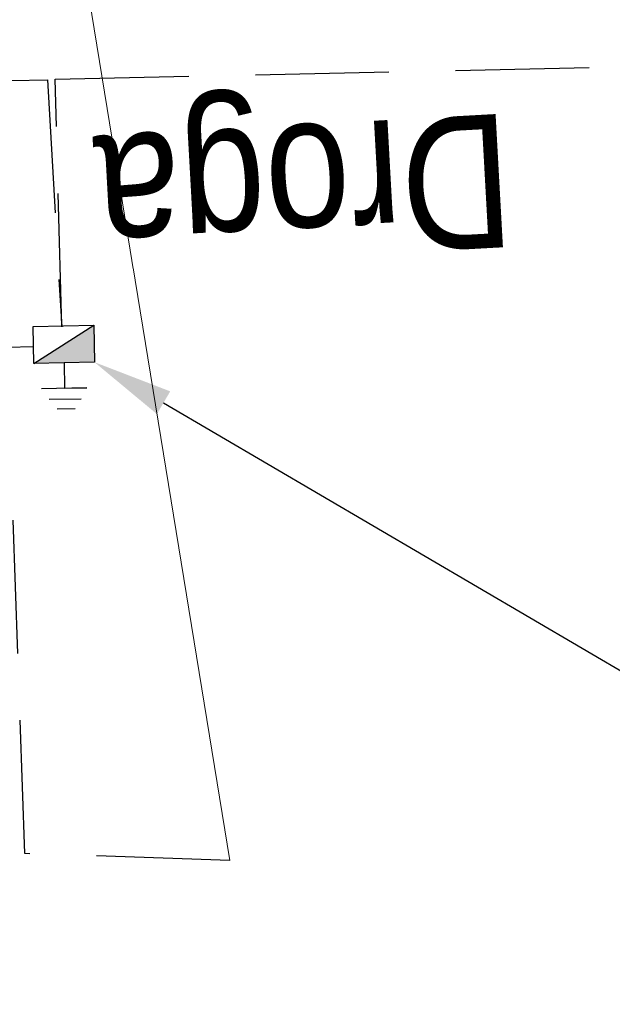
# Model space of a CAD drawing. Header units: millimetres. Extents: x 6504137 to 6515825, y 5737606 to 5784558.
# Tile 76 of 115: x 6512693.53 to 6512702.41, y 5765771.94 to 5765786.69. Entities that reach past the tile are written whole.
import ezdxf
from ezdxf import colors
from ezdxf.entities.mleader import LeaderData, LeaderLine
from ezdxf.math import Vec2, Vec3

# ---------------------------------------------------------------- set-up
doc = ezdxf.new("R2010")
doc.units = ezdxf.units.MM
doc.linetypes.add('JIS_02_2.0', pattern=[3, 2, -1])
for name, color, linetype in [('- kolizja linia nn', 132, 'Continuous'), ('_Kąt załomu', 7, 'Continuous'), ('_Opisy', 7, 'Continuous')]:
    doc.layers.add(name, color=color, linetype=linetype)
doc.layers.add('-Linia kablowa nn', color=132, linetype='JIS_02_2.0', lineweight=30)
doc.layers.add('_-demontaż nn', color=132, linetype='DEMONTAZ', lineweight=20)
doc.styles.get("Standard").update_dxf_attribs({"font": 'ARIALN.TTF'})
doc.linetypes.add('DEMONTAZ', pattern='A,1,["x",Standard,S=1,R=0,X=-0.1,Y=-0.35],1', length=2)
doc.dimstyles.new('Kat załomu', dxfattribs={"dimtxt": 2.2, "dimasz": 5, "dimexe": 0.18, "dimexo": 0.0625, "dimtad": 0, "dimtih": 1, "dimtoh": 1, "dimdec": 4, "dimzin": 0, "dimdsep": 46, "dimtxsty": 'Standard', "dimcen": 0.9, "dimse1": 1, "dimse2": 1, "dimadec": 0, "dimazin": 0, "dimtfac": 1, "dimtdec": 4, "dimtofl": 0, "dimtmove": 0, "dimatfit": 3, "dimfxl": 1, "dimtolj": 1, "dimtzin": 0, "dimarcsym": 0})

# ---------------------------------------------------------------- blocks, each defined once
blk = doc.blocks.new('*D34')
at = {"layer": '_Kąt załomu', "color": 0, "lineweight": -2, "transparency": 16777216}
for start, end in [(13.6882, 94.9795), (275.9609, 357.262)]:
    blk.add_arc((6512971.283, 5768158.259), 22.434, start, end, dxfattribs=at)
at = {"layer": '_Kąt załomu', "color": 0, "transparency": 16777216}
for points in [[(6512969.5, 5768179.791), (6512969.171, 5768181.425), (6512964.434, 5768179.622)], [(6512973.606, 5768135.113), (6512973.619, 5768136.78), (6512968.613, 5768135.985)]]:
    blk.add_solid(points, dxfattribs=at)
at = {"layer": 'Defpoints', "color": 0, "transparency": 16777216}
for p in [(6512024.983, 5771109.871), (6512971.283, 5768158.259), (6512990.974, 5768147.509), (6512523.51, 5764422.884)]:
    blk.add_point(p, dxfattribs=at)
at = {"layer": '_Kąt załomu', "color": 0, "transparency": 16777216, "insert": (6512993.615, 5768160.398), "char_height": 2.2, "attachment_point": 5, "rotation": 275}
blk.add_mtext('\\A1;205°', dxfattribs=at)
blk = doc.blocks.new('*D35')
at = {"layer": '_Kąt załomu', "color": 0, "lineweight": -2, "transparency": 16777216}
for start, end in [(5.0741, 70.3808), (283.8704, 349.1795)]:
    blk.add_arc((6512523.51, 5764422.884), 22.456, start, end, dxfattribs=at)
at = {"layer": '_Kąt załomu', "color": 0, "transparency": 16777216}
for points in [[(6512530.859, 5764443.226), (6512531.241, 5764444.848), (6512526.183, 5764445.181)], [(6512529.002, 5764400.256), (6512528.785, 5764401.909), (6512523.936, 5764400.432)]]:
    blk.add_solid(points, dxfattribs=at)
at = {"layer": 'Defpoints', "color": 0, "transparency": 16777216}
for p in [(6512971.283, 5768158.259), (6512523.51, 5764422.884), (6512542.646, 5764411.132), (6512550.208, 5763015.528)]:
    blk.add_point(p, dxfattribs=at)
at = {"layer": '_Kąt załomu', "color": 0, "transparency": 16777216, "insert": (6512545.938, 5764421.758), "char_height": 2.2, "attachment_point": 5, "rotation": 267}
blk.add_mtext('\\A1;172°', dxfattribs=at)

msp = doc.modelspace()

# ---------------------------------------------------------------- hatches: boundary and pattern name
at = {"layer": '- kolizja linia nn', "transparency": 33554687}
h = msp.add_hatch(color=141, dxfattribs=at)
h.dxf.hatch_style = 1
h.paths.add_polyline_path([(6512693.73925, 5765781.54163), (6512694.63804, 5765782.11321), (6512694.64918, 5765781.55995)])
h = msp.add_hatch(color=141, dxfattribs=at)
h.dxf.hatch_style = 1
h.paths.add_polyline_path([(6512693.73925, 5765781.54163), (6512694.63804, 5765782.11321), (6512694.64918, 5765781.55995)])

# ---------------------------------------------------------------- linework, layer by layer
at = {"layer": '- kolizja linia nn'}
msp.add_lwpolyline([(6512693.72811, 5765782.09489), (6512694.63804, 5765782.11321), (6512694.64918, 5765781.55995), (6512693.73925, 5765781.54163)], close=True, dxfattribs=at)
msp.add_lwpolyline([(6512693.72811, 5765782.09489), (6512694.63804, 5765782.11321), (6512694.64918, 5765781.55995), (6512693.73925, 5765781.54163)], close=True, dxfattribs=at)
msp.add_lwpolyline([(6512693.73925, 5765781.54163), (6512694.63804, 5765782.11321), (6512694.64918, 5765781.55995), (6512693.73925, 5765781.54163)], dxfattribs=at)
msp.add_lwpolyline([(6512693.73925, 5765781.54163), (6512694.63804, 5765782.11321), (6512694.64918, 5765781.55995), (6512693.73925, 5765781.54163)], dxfattribs=at)
at = {"layer": '- kolizja linia nn', "linetype": 'ByBlock'}
for points in [[(6512694.19422, 5765781.55079), (6512694.20164, 5765781.16971), (6512694.53464, 5765781.1762), (6512693.8535, 5765781.16293)], [(6512694.19422, 5765781.55079), (6512694.20164, 5765781.16971), (6512694.53464, 5765781.1762), (6512693.8535, 5765781.16293)], [(6512693.96863, 5765781.00402), (6512693.96863, 5765781.00402), (6512694.45064, 5765781.01341)], [(6512693.96863, 5765781.00402), (6512693.96863, 5765781.00402), (6512694.45064, 5765781.01341)], [(6512694.36059, 5765780.85919), (6512694.36059, 5765780.85919), (6512694.08999, 5765780.85392)], [(6512694.36059, 5765780.85919), (6512694.36059, 5765780.85919), (6512694.08999, 5765780.85392)]]:
    msp.add_lwpolyline(points, dxfattribs=at)
at = {"layer": '-Linia kablowa nn'}
for points in [[(6512693.34118, 5765781.78339), (6512693.73419, 5765781.79288), (6512693.73419, 5765781.79288), (6512693.73419, 5765781.79288), (6512693.73419, 5765781.79288), (6512693.73419, 5765781.79288), (6512693.73419, 5765781.79288), (6512693.73419, 5765781.79288), (6512693.73419, 5765781.79288), (6512693.73419, 5765781.79288), (6512693.73419, 5765781.79288), (6512693.73419, 5765781.79288), (6512693.73419, 5765781.79288), (6512693.73419, 5765781.79288), (6512693.73419, 5765781.79288), (6512693.73419, 5765781.79288), (6512693.73419, 5765781.79288), (6512693.73419, 5765781.79288), (6512693.73419, 5765781.79288), (6512693.73419, 5765781.79288), (6512693.73419, 5765781.79288), (6512693.73419, 5765781.79288), (6512693.73419, 5765781.79288), (6512693.73419, 5765781.79288), (6512693.73419, 5765781.79288), (6512693.73419, 5765781.79288), (6512693.73419, 5765781.79288), (6512693.73419, 5765781.79288), (6512693.73419, 5765781.79288), (6512693.73419, 5765781.79288), (6512693.73419, 5765781.79288), (6512693.73419, 5765781.79288), (6512693.73419, 5765781.79288), (6512693.73419, 5765781.79288), (6512693.73419, 5765781.79288), (6512693.73419, 5765781.79288), (6512693.73419, 5765781.79288), (6512693.73419, 5765781.79288), (6512693.73419, 5765781.79288), (6512693.73419, 5765781.79288), (6512693.73419, 5765781.79288), (6512693.73419, 5765781.79288), (6512693.73419, 5765781.79288), (6512693.73419, 5765781.79288), (6512693.73419, 5765781.79288), (6512693.73419, 5765781.79288), (6512693.73419, 5765781.79288), (6512693.73419, 5765781.79288), (6512693.73419, 5765781.79288), (6512693.73419, 5765781.79288), (6512693.73419, 5765781.79288), (6512693.73419, 5765781.79288), (6512693.73419, 5765781.79288), (6512693.73419, 5765781.79288), (6512693.73419, 5765781.79288), (6512693.73419, 5765781.79288), (6512693.73419, 5765781.79288), (6512693.73419, 5765781.79288), (6512693.73419, 5765781.79288), (6512693.73419, 5765781.79288), (6512693.73419, 5765781.79288), (6512693.73419, 5765781.79288), (6512693.73419, 5765781.79288), (6512693.73419, 5765781.79288), (6512693.73419, 5765781.79288), (6512693.73419, 5765781.79288), (6512693.73419, 5765781.79288), (6512693.73419, 5765781.79288), (6512693.73419, 5765781.79288), (6512693.73419, 5765781.79288), (6512693.73419, 5765781.79288), (6512693.73419, 5765781.79288), (6512693.73419, 5765781.79288), (6512693.73419, 5765781.79288), (6512693.73419, 5765781.79288), (6512693.73419, 5765781.79288), (6512693.73419, 5765781.79288), (6512693.73419, 5765781.79288), (6512693.73419, 5765781.79288), (6512693.73419, 5765781.79288), (6512693.73419, 5765781.79288), (6512693.73419, 5765781.79288), (6512693.73419, 5765781.79288), (6512693.73419, 5765781.79288), (6512693.73419, 5765781.79288), (6512693.73419, 5765781.79288), (6512693.73419, 5765781.79288), (6512693.73419, 5765781.79288), (6512693.73419, 5765781.79288), (6512693.73419, 5765781.79288), (6512693.73419, 5765781.79288), (6512693.73419, 5765781.79288), (6512693.73419, 5765781.79288), (6512693.73419, 5765781.79288), (6512693.73419, 5765781.79288), (6512693.73419, 5765781.79288), (6512693.73419, 5765781.79288), (6512693.73419, 5765781.79288), (6512693.73419, 5765781.79288), (6512693.73419, 5765781.79288), (6512693.73419, 5765781.79288), (6512693.73419, 5765781.79288), (6512693.73419, 5765781.79288), (6512693.73419, 5765781.79288), (6512693.73419, 5765781.79288), (6512693.73419, 5765781.79288), (6512693.73419, 5765781.79288), (6512693.73419, 5765781.79288), (6512693.73419, 5765781.79288), (6512693.73419, 5765781.79288), (6512693.73419, 5765781.79288), (6512693.73419, 5765781.79288), (6512693.73419, 5765781.79288), (6512693.73419, 5765781.79288), (6512693.73419, 5765781.79288), (6512693.73419, 5765781.79288), (6512693.73419, 5765781.79288), (6512693.73419, 5765781.79288), (6512693.73419, 5765781.79288), (6512693.73419, 5765781.79288), (6512693.73419, 5765781.79288), (6512693.73419, 5765781.79288), (6512693.73419, 5765781.79288), (6512693.73419, 5765781.79288), (6512693.73419, 5765781.79288), (6512693.73419, 5765781.79288), (6512693.73419, 5765781.79288), (6512693.73419, 5765781.79288), (6512693.73419, 5765781.79288), (6512693.73419, 5765781.79288), (6512693.73419, 5765781.79288), (6512693.73419, 5765781.79288), (6512693.73419, 5765781.79288), (6512693.73419, 5765781.79288), (6512693.73419, 5765781.79288), (6512693.73419, 5765781.79288), (6512693.73419, 5765781.79288), (6512693.73419, 5765781.79288), (6512693.73419, 5765781.79288), (6512693.73419, 5765781.79288), (6512693.73419, 5765781.79288), (6512693.73419, 5765781.79288), (6512693.73419, 5765781.79288), (6512693.73419, 5765781.79288), (6512693.73419, 5765781.79288), (6512693.73419, 5765781.79288), (6512693.73419, 5765781.79288), (6512693.73419, 5765781.79288), (6512693.73419, 5765781.79288), (6512693.73419, 5765781.79288), (6512693.73419, 5765781.79288), (6512693.73419, 5765781.79288), (6512693.73419, 5765781.79288), (6512693.73419, 5765781.79288), (6512693.73419, 5765781.79288), (6512693.73419, 5765781.79288)], [(6512696.6787, 5765774.09076), (6512696.6787, 5765774.09076), (6512696.6787, 5765774.09076), (6512696.6787, 5765774.09076), (6512696.6787, 5765774.09076), (6512696.6787, 5765774.09076), (6512696.6787, 5765774.09076), (6512696.6787, 5765774.09076), (6512696.6787, 5765774.09076), (6512696.6787, 5765774.09076), (6512696.6787, 5765774.09076), (6512696.6787, 5765774.09076), (6512696.6787, 5765774.09076), (6512696.6787, 5765774.09076), (6512696.6787, 5765774.09076), (6512696.6787, 5765774.09076), (6512696.6787, 5765774.09076), (6512696.6787, 5765774.09076), (6512696.6787, 5765774.09076), (6512696.6787, 5765774.09076), (6512696.6787, 5765774.09076), (6512696.6787, 5765774.09076), (6512696.6787, 5765774.09076), (6512696.6787, 5765774.09076), (6512696.6787, 5765774.09076), (6512696.6787, 5765774.09076), (6512696.6787, 5765774.09076), (6512696.6787, 5765774.09076), (6512696.6787, 5765774.09076), (6512696.6787, 5765774.09076), (6512696.6787, 5765774.09076), (6512696.6787, 5765774.09076), (6512696.6787, 5765774.09076), (6512696.6787, 5765774.09076), (6512696.6787, 5765774.09076), (6512696.6787, 5765774.09076), (6512696.6787, 5765774.09076), (6512696.6787, 5765774.09076), (6512696.6787, 5765774.09076), (6512696.6787, 5765774.09076), (6512696.6787, 5765774.09076), (6512696.6787, 5765774.09076), (6512696.6787, 5765774.09076), (6512696.6787, 5765774.09076), (6512696.6787, 5765774.09076), (6512696.6787, 5765774.09076), (6512696.6787, 5765774.09076), (6512696.6787, 5765774.09076), (6512696.6787, 5765774.09076), (6512696.6787, 5765774.09076), (6512696.6787, 5765774.09076), (6512696.6787, 5765774.09076), (6512696.6787, 5765774.09076), (6512696.6787, 5765774.09076), (6512696.6787, 5765774.09076), (6512696.6787, 5765774.09076), (6512696.6787, 5765774.09076), (6512696.6787, 5765774.09076), (6512696.6787, 5765774.09076), (6512696.6787, 5765774.09076), (6512696.6787, 5765774.09076), (6512696.6787, 5765774.09076), (6512696.6787, 5765774.09076), (6512696.6787, 5765774.09076), (6512696.6787, 5765774.09076), (6512696.6787, 5765774.09076), (6512696.6787, 5765774.09076), (6512696.6787, 5765774.09076), (6512696.6787, 5765774.09076), (6512696.6787, 5765774.09076), (6512696.6787, 5765774.09076), (6512696.6787, 5765774.09076), (6512696.6787, 5765774.09076), (6512696.6787, 5765774.09076), (6512696.6787, 5765774.09076), (6512696.6787, 5765774.09076), (6512696.6787, 5765774.09076), (6512696.6787, 5765774.09076), (6512696.6787, 5765774.09076), (6512696.6787, 5765774.09076), (6512696.6787, 5765774.09076), (6512696.6787, 5765774.09076), (6512696.6787, 5765774.09076), (6512696.6787, 5765774.09076), (6512696.6787, 5765774.09076), (6512696.6787, 5765774.09076), (6512696.6787, 5765774.09076), (6512696.6787, 5765774.09076), (6512696.6787, 5765774.09076), (6512696.6787, 5765774.09076), (6512696.6787, 5765774.09076), (6512696.6787, 5765774.09076), (6512696.6787, 5765774.09076), (6512696.6787, 5765774.09076), (6512696.6787, 5765774.09076), (6512696.6787, 5765774.09076), (6512696.6787, 5765774.09076), (6512696.6787, 5765774.09076), (6512696.6787, 5765774.09076), (6512696.6787, 5765774.09076), (6512696.6787, 5765774.09076), (6512696.6787, 5765774.09076), (6512696.6787, 5765774.09076), (6512696.6787, 5765774.09076), (6512696.6787, 5765774.09076), (6512696.6787, 5765774.09076), (6512696.6787, 5765774.09076), (6512696.6787, 5765774.09076), (6512696.6787, 5765774.09076), (6512696.6787, 5765774.09076), (6512696.6787, 5765774.09076), (6512696.6787, 5765774.09076), (6512696.6787, 5765774.09076), (6512696.6787, 5765774.09076), (6512696.6787, 5765774.09076), (6512696.6787, 5765774.09076), (6512696.6787, 5765774.09076), (6512696.6787, 5765774.09076), (6512696.6787, 5765774.09076), (6512696.6787, 5765774.09076), (6512696.6787, 5765774.09076), (6512696.6787, 5765774.09076), (6512696.6787, 5765774.09076), (6512696.6787, 5765774.09076), (6512696.6787, 5765774.09076), (6512696.6787, 5765774.09076), (6512696.6787, 5765774.09076), (6512696.6787, 5765774.09076), (6512696.6787, 5765774.09076), (6512696.6787, 5765774.09076), (6512696.6787, 5765774.09076), (6512696.6787, 5765774.09076), (6512696.6787, 5765774.09076), (6512696.6787, 5765774.09076), (6512696.6787, 5765774.09076), (6512696.6787, 5765774.09076), (6512696.6787, 5765774.09076), (6512696.6787, 5765774.09076), (6512696.6787, 5765774.09076), (6512696.6787, 5765774.09076), (6512696.6787, 5765774.09076), (6512696.6787, 5765774.09076), (6512696.6787, 5765774.09076), (6512696.6787, 5765774.09076), (6512696.6787, 5765774.09076), (6512696.6787, 5765774.09076), (6512696.6787, 5765774.09076), (6512696.6787, 5765774.09076), (6512696.6787, 5765774.09076), (6512696.6787, 5765774.09076), (6512696.6787, 5765774.09076), (6512696.6787, 5765774.09076), (6512696.6787, 5765774.09076), (6512696.6787, 5765774.09076), (6512696.6787, 5765774.09076), (6512696.6787, 5765774.09076), (6512696.6787, 5765774.09076), (6512696.6787, 5765774.09076), (6512696.6787, 5765774.09076), (6512696.6787, 5765774.09076), (6512696.6787, 5765774.09076), (6512696.6787, 5765774.09076), (6512696.6787, 5765774.09076), (6512696.6787, 5765774.09076), (6512696.6787, 5765774.09076), (6512696.6787, 5765774.09076), (6512696.6787, 5765774.09076), (6512696.6787, 5765774.09076), (6512696.6787, 5765774.09076), (6512696.6787, 5765774.09076), (6512696.6787, 5765774.09076), (6512696.6787, 5765774.09076), (6512696.6787, 5765774.09076), (6512696.6787, 5765774.09076), (6512696.6787, 5765774.09076), (6512696.6787, 5765774.09076), (6512696.6787, 5765774.09076), (6512696.6787, 5765774.09076), (6512696.6787, 5765774.09076), (6512696.6787, 5765774.09076), (6512696.6787, 5765774.09076), (6512696.6787, 5765774.09076), (6512696.6787, 5765774.09076), (6512696.6787, 5765774.09076), (6512696.6787, 5765774.09076), (6512696.6787, 5765774.09076), (6512696.6787, 5765774.09076), (6512696.6787, 5765774.09076), (6512696.6787, 5765774.09076), (6512696.6787, 5765774.09076), (6512696.6787, 5765774.09076), (6512696.6787, 5765774.09076), (6512696.6787, 5765774.09076), (6512696.6787, 5765774.09076), (6512696.6787, 5765774.09076), (6512696.6787, 5765774.09076), (6512696.6787, 5765774.09076), (6512696.6787, 5765774.09076), (6512696.6787, 5765774.09076), (6512696.6787, 5765774.09076), (6512696.6787, 5765774.09076), (6512696.6787, 5765774.09076), (6512696.6787, 5765774.09076), (6512696.6787, 5765774.09076), (6512696.6787, 5765774.09076), (6512696.6787, 5765774.09076), (6512696.6787, 5765774.09076), (6512696.6787, 5765774.09076), (6512696.6787, 5765774.09076), (6512696.6787, 5765774.09076), (6512696.6787, 5765774.09076), (6512696.6787, 5765774.09076), (6512696.6787, 5765774.09076), (6512696.6787, 5765774.09076), (6512696.6787, 5765774.09076), (6512696.6787, 5765774.09076), (6512696.6787, 5765774.09076), (6512696.6787, 5765774.09076), (6512696.6787, 5765774.09076), (6512696.6787, 5765774.09076), (6512696.6787, 5765774.09076), (6512696.6787, 5765774.09076), (6512696.6787, 5765774.09076), (6512696.6787, 5765774.09076), (6512696.6787, 5765774.09076), (6512696.6787, 5765774.09076), (6512696.6787, 5765774.09076), (6512696.6787, 5765774.09076), (6512696.6787, 5765774.09076), (6512696.6787, 5765774.09076), (6512693.60763, 5765774.19655), (6512693.60763, 5765774.19655), (6512693.60763, 5765774.19655), (6512693.60763, 5765774.19655), (6512693.60763, 5765774.19655), (6512693.60763, 5765774.19655), (6512693.60763, 5765774.19655), (6512693.60763, 5765774.19655), (6512693.60763, 5765774.19655), (6512693.60763, 5765774.19655), (6512693.60763, 5765774.19655), (6512693.60763, 5765774.19655), (6512693.60763, 5765774.19655), (6512693.60763, 5765774.19655), (6512693.60763, 5765774.19655), (6512693.60763, 5765774.19655), (6512693.60763, 5765774.19655), (6512693.60763, 5765774.19655), (6512693.60763, 5765774.19655), (6512693.60763, 5765774.19655), (6512693.60763, 5765774.19655), (6512693.60763, 5765774.19655), (6512693.60763, 5765774.19655), (6512693.60763, 5765774.19655), (6512693.60763, 5765774.19655), (6512693.60763, 5765774.19655), (6512693.60763, 5765774.19655), (6512693.60763, 5765774.19655), (6512693.60763, 5765774.19655), (6512693.60763, 5765774.19655), (6512693.60763, 5765774.19655), (6512693.60763, 5765774.19655), (6512693.60763, 5765774.19655), (6512693.60763, 5765774.19655), (6512693.60763, 5765774.19655), (6512693.60763, 5765774.19655), (6512693.60763, 5765774.19655), (6512693.60763, 5765774.19655), (6512693.60763, 5765774.19655), (6512693.60763, 5765774.19655), (6512693.60763, 5765774.19655), (6512693.60763, 5765774.19655), (6512693.60763, 5765774.19655), (6512693.60763, 5765774.19655), (6512693.60763, 5765774.19655), (6512693.60763, 5765774.19655), (6512693.60763, 5765774.19655), (6512693.60763, 5765774.19655), (6512693.60763, 5765774.19655), (6512693.60763, 5765774.19655), (6512693.60763, 5765774.19655), (6512693.60763, 5765774.19655), (6512693.60763, 5765774.19655), (6512693.60763, 5765774.19655), (6512693.60763, 5765774.19655), (6512693.60763, 5765774.19655), (6512693.60763, 5765774.19655), (6512693.60763, 5765774.19655), (6512693.60763, 5765774.19655), (6512693.60763, 5765774.19655), (6512693.60763, 5765774.19655), (6512693.60763, 5765774.19655), (6512693.60763, 5765774.19655), (6512693.60763, 5765774.19655), (6512693.60763, 5765774.19655), (6512693.60763, 5765774.19655), (6512693.60763, 5765774.19655), (6512693.60763, 5765774.19655), (6512693.60763, 5765774.19655), (6512693.60763, 5765774.19655), (6512693.60763, 5765774.19655), (6512693.60763, 5765774.19655), (6512693.60763, 5765774.19655), (6512693.60763, 5765774.19655), (6512693.60763, 5765774.19655), (6512693.60763, 5765774.19655), (6512693.60763, 5765774.19655), (6512693.60763, 5765774.19655), (6512693.60763, 5765774.19655), (6512693.60763, 5765774.19655), (6512693.60763, 5765774.19655), (6512693.60763, 5765774.19655), (6512693.60763, 5765774.19655), (6512693.60763, 5765774.19655), (6512693.60763, 5765774.19655), (6512693.60763, 5765774.19655), (6512693.60763, 5765774.19655), (6512693.60763, 5765774.19655), (6512693.60763, 5765774.19655), (6512693.60763, 5765774.19655), (6512693.60763, 5765774.19655), (6512693.60763, 5765774.19655), (6512693.60763, 5765774.19655), (6512693.60763, 5765774.19655), (6512693.60763, 5765774.19655), (6512693.60763, 5765774.19655), (6512693.60763, 5765774.19655), (6512693.60763, 5765774.19655), (6512693.60763, 5765774.19655), (6512693.60763, 5765774.19655), (6512693.60763, 5765774.19655), (6512693.60763, 5765774.19655), (6512693.60763, 5765774.19655), (6512693.60763, 5765774.19655), (6512693.60763, 5765774.19655), (6512693.60763, 5765774.19655), (6512693.60763, 5765774.19655), (6512693.60763, 5765774.19655), (6512693.60763, 5765774.19655), (6512693.60763, 5765774.19655), (6512693.60763, 5765774.19655), (6512693.60763, 5765774.19655), (6512693.60763, 5765774.19655), (6512693.60763, 5765774.19655), (6512693.60763, 5765774.19655), (6512693.60763, 5765774.19655), (6512693.60763, 5765774.19655), (6512693.60763, 5765774.19655), (6512693.60763, 5765774.19655), (6512693.60763, 5765774.19655), (6512693.60763, 5765774.19655), (6512693.60763, 5765774.19655), (6512693.60763, 5765774.19655), (6512693.60763, 5765774.19655), (6512693.60763, 5765774.19655), (6512693.60763, 5765774.19655), (6512693.60763, 5765774.19655), (6512693.60763, 5765774.19655), (6512693.60763, 5765774.19655), (6512693.60763, 5765774.19655), (6512693.60763, 5765774.19655), (6512693.60763, 5765774.19655), (6512693.60763, 5765774.19655), (6512693.60763, 5765774.19655), (6512693.60763, 5765774.19655), (6512693.60763, 5765774.19655), (6512693.60763, 5765774.19655), (6512693.60763, 5765774.19655), (6512693.60763, 5765774.19655), (6512693.60763, 5765774.19655), (6512693.60763, 5765774.19655), (6512693.60763, 5765774.19655), (6512693.60763, 5765774.19655), (6512693.60763, 5765774.19655), (6512693.60763, 5765774.19655), (6512693.60763, 5765774.19655), (6512693.60763, 5765774.19655), (6512693.60763, 5765774.19655), (6512693.60763, 5765774.19655), (6512693.60763, 5765774.19655), (6512693.60763, 5765774.19655), (6512693.60763, 5765774.19655), (6512693.60763, 5765774.19655), (6512693.60763, 5765774.19655), (6512693.60763, 5765774.19655), (6512693.60763, 5765774.19655), (6512693.60763, 5765774.19655), (6512693.60763, 5765774.19655), (6512693.60763, 5765774.19655), (6512693.60763, 5765774.19655), (6512693.60763, 5765774.19655), (6512693.60763, 5765774.19655), (6512693.60763, 5765774.19655), (6512693.60763, 5765774.19655), (6512693.60763, 5765774.19655), (6512693.60763, 5765774.19655), (6512693.60763, 5765774.19655), (6512693.60763, 5765774.19655), (6512693.60763, 5765774.19655), (6512693.60763, 5765774.19655), (6512693.60763, 5765774.19655), (6512693.60763, 5765774.19655), (6512693.60763, 5765774.19655), (6512693.60763, 5765774.19655), (6512693.60763, 5765774.19655), (6512693.60763, 5765774.19655), (6512693.60763, 5765774.19655), (6512693.60763, 5765774.19655), (6512693.60763, 5765774.19655), (6512693.60763, 5765774.19655), (6512693.60763, 5765774.19655), (6512693.60763, 5765774.19655), (6512693.60763, 5765774.19655), (6512693.60763, 5765774.19655), (6512693.60763, 5765774.19655), (6512693.60763, 5765774.19655), (6512693.60763, 5765774.19655), (6512693.60763, 5765774.19655), (6512693.60763, 5765774.19655), (6512693.60763, 5765774.19655), (6512693.60763, 5765774.19655), (6512693.60763, 5765774.19655), (6512693.60763, 5765774.19655), (6512693.60763, 5765774.19655), (6512693.60763, 5765774.19655), (6512693.60763, 5765774.19655), (6512693.60763, 5765774.19655), (6512693.60763, 5765774.19655), (6512693.60763, 5765774.19655), (6512693.60763, 5765774.19655), (6512693.60763, 5765774.19655), (6512693.60763, 5765774.19655), (6512693.60763, 5765774.19655), (6512693.60763, 5765774.19655), (6512693.60763, 5765774.19655), (6512693.60763, 5765774.19655), (6512693.60763, 5765774.19655), (6512693.60763, 5765774.19655), (6512693.60763, 5765774.19655), (6512693.60763, 5765774.19655), (6512693.60763, 5765774.19655), (6512693.60763, 5765774.19655), (6512693.60763, 5765774.19655), (6512693.60763, 5765774.19655), (6512693.60763, 5765774.19655), (6512693.60763, 5765774.19655), (6512693.60763, 5765774.19655), (6512693.60763, 5765774.19655), (6512693.60763, 5765774.19655), (6512693.60763, 5765774.19655), (6512693.60763, 5765774.19655), (6512693.60763, 5765774.19655), (6512693.60763, 5765774.19655), (6512693.60763, 5765774.19655), (6512693.60763, 5765774.19655), (6512693.60763, 5765774.19655), (6512693.60763, 5765774.19655), (6512693.60763, 5765774.19655), (6512693.60763, 5765774.19655), (6512693.60763, 5765774.19655), (6512693.60763, 5765774.19655), (6512693.60763, 5765774.19655), (6512693.60763, 5765774.19655), (6512693.60763, 5765774.19655), (6512693.60763, 5765774.19655), (6512693.60763, 5765774.19655), (6512693.60763, 5765774.19655), (6512693.60763, 5765774.19655), (6512693.60763, 5765774.19655), (6512693.60763, 5765774.19655), (6512693.60763, 5765774.19655), (6512693.60763, 5765774.19655), (6512693.60763, 5765774.19655), (6512693.60763, 5765774.19655), (6512693.60763, 5765774.19655), (6512693.60763, 5765774.19655), (6512693.60763, 5765774.19655), (6512693.60763, 5765774.19655), (6512693.60763, 5765774.19655), (6512693.60763, 5765774.19655), (6512693.60763, 5765774.19655), (6512693.60763, 5765774.19655), (6512693.60763, 5765774.19655), (6512693.60763, 5765774.19655), (6512693.60763, 5765774.19655), (6512693.60763, 5765774.19655), (6512693.60763, 5765774.19655), (6512693.60763, 5765774.19655), (6512693.60763, 5765774.19655), (6512693.60763, 5765774.19655), (6512693.60763, 5765774.19655), (6512693.60763, 5765774.19655), (6512693.60763, 5765774.19655), (6512693.60763, 5765774.19655), (6512693.60763, 5765774.19655), (6512693.60763, 5765774.19655), (6512693.60763, 5765774.19655), (6512693.60763, 5765774.19655), (6512693.60763, 5765774.19655), (6512693.60763, 5765774.19655), (6512693.60763, 5765774.19655), (6512693.60763, 5765774.19655), (6512693.60763, 5765774.19655), (6512693.60763, 5765774.19655), (6512693.60763, 5765774.19655), (6512693.60763, 5765774.19655), (6512693.60763, 5765774.19655), (6512693.60763, 5765774.19655), (6512693.60763, 5765774.19655), (6512693.60763, 5765774.19655), (6512693.60763, 5765774.19655), (6512693.60763, 5765774.19655), (6512693.60763, 5765774.19655), (6512693.60763, 5765774.19655), (6512693.60763, 5765774.19655), (6512693.60763, 5765774.19655), (6512693.60763, 5765774.19655), (6512693.60763, 5765774.19655), (6512693.60763, 5765774.19655), (6512693.60763, 5765774.19655), (6512693.60763, 5765774.19655), (6512693.60763, 5765774.19655), (6512693.60763, 5765774.19655), (6512693.60763, 5765774.19655), (6512693.60763, 5765774.19655), (6512693.60763, 5765774.19655), (6512693.60763, 5765774.19655), (6512693.60763, 5765774.19655), (6512693.60763, 5765774.19655), (6512693.60763, 5765774.19655), (6512693.60763, 5765774.19655), (6512693.60763, 5765774.19655), (6512693.60763, 5765774.19655), (6512693.60763, 5765774.19655), (6512693.60763, 5765774.19655), (6512693.60763, 5765774.19655), (6512693.60763, 5765774.19655), (6512693.60763, 5765774.19655), (6512693.60763, 5765774.19655), (6512693.60763, 5765774.19655), (6512693.60763, 5765774.19655), (6512693.60763, 5765774.19655), (6512693.60763, 5765774.19655), (6512693.60763, 5765774.19655), (6512693.60763, 5765774.19655), (6512693.60763, 5765774.19655), (6512693.60763, 5765774.19655), (6512693.60763, 5765774.19655), (6512693.60763, 5765774.19655), (6512693.60763, 5765774.19655), (6512693.60763, 5765774.19655), (6512693.60763, 5765774.19655), (6512693.60763, 5765774.19655), (6512693.60763, 5765774.19655), (6512693.60763, 5765774.19655), (6512693.60763, 5765774.19655), (6512693.60763, 5765774.19655), (6512693.60763, 5765774.19655), (6512693.60763, 5765774.19655), (6512693.60763, 5765774.19655), (6512693.60763, 5765774.19655), (6512693.60763, 5765774.19655), (6512693.60763, 5765774.19655), (6512693.60763, 5765774.19655), (6512693.60763, 5765774.19655), (6512693.60763, 5765774.19655), (6512693.60763, 5765774.19655), (6512693.60763, 5765774.19655), (6512693.60763, 5765774.19655), (6512693.60763, 5765774.19655), (6512693.60763, 5765774.19655), (6512693.60763, 5765774.19655), (6512693.60763, 5765774.19655), (6512693.60763, 5765774.19655), (6512693.60763, 5765774.19655), (6512693.60763, 5765774.19655), (6512693.60763, 5765774.19655), (6512693.60763, 5765774.19655), (6512693.60763, 5765774.19655), (6512693.60763, 5765774.19655), (6512693.60763, 5765774.19655), (6512693.60763, 5765774.19655), (6512693.60763, 5765774.19655), (6512693.60763, 5765774.19655), (6512693.60763, 5765774.19655), (6512693.60763, 5765774.19655), (6512693.60763, 5765774.19655), (6512693.60763, 5765774.19655), (6512693.60763, 5765774.19655), (6512693.60763, 5765774.19655), (6512693.60763, 5765774.19655), (6512693.60763, 5765774.19655), (6512693.60763, 5765774.19655), (6512693.60763, 5765774.19655), (6512693.60763, 5765774.19655), (6512693.60763, 5765774.19655), (6512693.60763, 5765774.19655), (6512693.60763, 5765774.19655), (6512693.60763, 5765774.19655), (6512693.60763, 5765774.19655), (6512693.60763, 5765774.19655), (6512693.60763, 5765774.19655), (6512693.60763, 5765774.19655), (6512693.60763, 5765774.19655), (6512693.60763, 5765774.19655), (6512693.60763, 5765774.19655), (6512693.60763, 5765774.19655), (6512693.60763, 5765774.19655), (6512693.60763, 5765774.19655), (6512693.60763, 5765774.19655), (6512693.60763, 5765774.19655), (6512693.60763, 5765774.19655), (6512693.60763, 5765774.19655), (6512693.60763, 5765774.19655), (6512693.34118, 5765781.78339)]]:
    msp.add_lwpolyline(points, dxfattribs=at)

# ---------------------------------------------------------------- texts
at = {"layer": '_Opisy', "insert": (6512697.77236, 5765784.42), "char_height": 2, "attachment_point": 5, "rotation": 183.162322, "bg_fill": 3, "box_fill_scale": 1, "bg_fill_color": 256, "bg_fill_transparency": 0}
msp.add_mtext_dynamic_manual_height_columns('Droga ', width=6.8246053, gutter_width=10, heights=[0], dxfattribs=at)

# ---------------------------------------------------------------- leaders
at = {"layer": '_Opisy', "linetype": 'Continuous'}
ml = msp.add_multileader_mtext('Standard', dxfattribs=at)
ml.set_content('\\pxqc;{\\fArial|b0|i0|c238|p34;\\C256;Proj. szafka pomiarowa nn-0,4kV\\P}', color=256)
ml.set_leader_properties()
ml.build(insert=Vec2(0, 0))
ml.multileader.update_dxf_attribs({"text_left_attachment_type": 6, "text_right_attachment_type": 6, "dogleg_length": 0.36, "arrow_head_size": 1.2, "scale": 0.8})
ctx = ml.context
ctx.base_point, ctx.scale, ctx.char_height, ctx.arrow_head_size, ctx.landing_gap_size, ctx.plane_origin, ctx.plane_x_axis, ctx.plane_y_axis = Vec3(6512709.97167, 5765772.74674, 103.2), 0.8, 2.16, 1.2, 0.072, Vec3(6512596.04195, 5765631.60767, 103.2), Vec3(0.99989223, 0.01468122), Vec3(-0.01468122, 0.99989223)
ctx.left_attachment, ctx.right_attachment = 6, 6
notes = []
notes.append((ctx, [(1, (1, 1, 0), (6512709.6837, 5765772.74251, 103.2), (0.99989223, 0.01468122), 0.288, [(1, [(6512694.64918, 5765781.55995, 103.2)], 0, [])])]))
ctx.mtext.insert, ctx.mtext.text_direction, ctx.mtext.rotation, ctx.mtext.alignment, ctx.mtext.flow_direction = Vec3(6512732.01006, 5765775.9025, 103.2), Vec3(0.99989223, 0.01468122), 0.01468174, 2, 5
for ctx, leaders in notes:
    for number, flags, end, landing, length, lines in leaders:
        leader = LeaderData()
        leader.index, (leader.has_last_leader_line, leader.has_dogleg_vector, leader.attachment_direction) = number, flags
        leader.last_leader_point, leader.dogleg_vector, leader.dogleg_length = Vec3(end), Vec3(landing), length
        for number, points, colour, breaks in lines:
            line = LeaderLine()
            line.index, line.vertices, line.color, line.breaks = number, Vec3.list(points), colors.encode_raw_color(colour), breaks
            leader.lines.append(line)
        ctx.leaders.append(leader)

# ---------------------------------------------------------------- next in the draw order: linework, layer by layer
at = {"layer": '-Linia kablowa nn'}
msp.add_lwpolyline([(6512687.40113, 5765785.65012), (6512693.94378, 5765785.79355), (6512693.94378, 5765785.79355), (6512693.94378, 5765785.79355), (6512693.94378, 5765785.79355), (6512693.94378, 5765785.79355), (6512693.94378, 5765785.79355), (6512693.94378, 5765785.79355), (6512693.94378, 5765785.79355), (6512693.94378, 5765785.79355), (6512693.94378, 5765785.79355), (6512693.94378, 5765785.79355), (6512693.94378, 5765785.79355), (6512693.94378, 5765785.79355), (6512693.94378, 5765785.79355), (6512693.94378, 5765785.79355), (6512693.94378, 5765785.79355), (6512693.94378, 5765785.79355), (6512693.94378, 5765785.79355), (6512693.94378, 5765785.79355), (6512693.94378, 5765785.79355), (6512693.94378, 5765785.79355), (6512693.94378, 5765785.79355), (6512693.94378, 5765785.79355), (6512693.94378, 5765785.79355), (6512693.94378, 5765785.79355), (6512693.94378, 5765785.79355), (6512693.94378, 5765785.79355), (6512693.94378, 5765785.79355), (6512693.94378, 5765785.79355), (6512693.94378, 5765785.79355), (6512693.94378, 5765785.79355), (6512693.94378, 5765785.79355), (6512693.94378, 5765785.79355), (6512693.94378, 5765785.79355), (6512693.94378, 5765785.79355), (6512693.94378, 5765785.79355), (6512693.94378, 5765785.79355), (6512693.94378, 5765785.79355), (6512693.94378, 5765785.79355), (6512693.94378, 5765785.79355), (6512693.94378, 5765785.79355), (6512693.94378, 5765785.79355), (6512693.94378, 5765785.79355), (6512693.94378, 5765785.79355), (6512693.94378, 5765785.79355), (6512693.94378, 5765785.79355), (6512693.94378, 5765785.79355), (6512693.94378, 5765785.79355), (6512693.94378, 5765785.79355), (6512693.94378, 5765785.79355), (6512693.94378, 5765785.79355), (6512693.94378, 5765785.79355), (6512693.94378, 5765785.79355), (6512693.94378, 5765785.79355), (6512693.94378, 5765785.79355), (6512693.94378, 5765785.79355), (6512693.94378, 5765785.79355), (6512693.94378, 5765785.79355), (6512693.94378, 5765785.79355), (6512693.94378, 5765785.79355), (6512693.94378, 5765785.79355), (6512693.94378, 5765785.79355), (6512693.94378, 5765785.79355), (6512693.94378, 5765785.79355), (6512693.94378, 5765785.79355), (6512693.94378, 5765785.79355), (6512693.94378, 5765785.79355), (6512693.94378, 5765785.79355), (6512693.94378, 5765785.79355), (6512693.94378, 5765785.79355), (6512693.94378, 5765785.79355), (6512693.94378, 5765785.79355), (6512693.94378, 5765785.79355), (6512693.94378, 5765785.79355), (6512693.94378, 5765785.79355), (6512693.94378, 5765785.79355), (6512693.94378, 5765785.79355), (6512693.94378, 5765785.79355), (6512693.94378, 5765785.79355), (6512693.94378, 5765785.79355), (6512693.94378, 5765785.79355), (6512693.94378, 5765785.79355), (6512693.94378, 5765785.79355), (6512693.94378, 5765785.79355), (6512693.94378, 5765785.79355), (6512693.94378, 5765785.79355), (6512693.94378, 5765785.79355), (6512693.94378, 5765785.79355), (6512693.94378, 5765785.79355), (6512693.94378, 5765785.79355), (6512693.94378, 5765785.79355), (6512693.94378, 5765785.79355), (6512693.94378, 5765785.79355), (6512693.94378, 5765785.79355), (6512693.94378, 5765785.79355), (6512693.94378, 5765785.79355), (6512693.94378, 5765785.79355), (6512693.94378, 5765785.79355), (6512693.94378, 5765785.79355), (6512693.94378, 5765785.79355), (6512693.94378, 5765785.79355), (6512693.94378, 5765785.79355), (6512693.94378, 5765785.79355), (6512693.94378, 5765785.79355), (6512693.94378, 5765785.79355), (6512693.94378, 5765785.79355), (6512693.94378, 5765785.79355), (6512693.94378, 5765785.79355), (6512693.94378, 5765785.79355), (6512693.94378, 5765785.79355), (6512693.94378, 5765785.79355), (6512693.94378, 5765785.79355), (6512693.94378, 5765785.79355), (6512693.94378, 5765785.79355), (6512693.94378, 5765785.79355), (6512693.94378, 5765785.79355), (6512693.94378, 5765785.79355), (6512693.94378, 5765785.79355), (6512693.94378, 5765785.79355), (6512693.94378, 5765785.79355), (6512693.94378, 5765785.79355), (6512693.94378, 5765785.79355), (6512693.94378, 5765785.79355), (6512693.94378, 5765785.79355), (6512693.94378, 5765785.79355), (6512693.94378, 5765785.79355), (6512693.94378, 5765785.79355), (6512693.94378, 5765785.79355), (6512693.94378, 5765785.79355), (6512693.94378, 5765785.79355), (6512693.94378, 5765785.79355), (6512693.94378, 5765785.79355), (6512693.94378, 5765785.79355), (6512693.94378, 5765785.79355), (6512693.94378, 5765785.79355), (6512693.94378, 5765785.79355), (6512693.94378, 5765785.79355), (6512693.94378, 5765785.79355), (6512693.94378, 5765785.79355), (6512693.94378, 5765785.79355), (6512693.94378, 5765785.79355), (6512693.94378, 5765785.79355), (6512693.94378, 5765785.79355), (6512693.94378, 5765785.79355), (6512693.94378, 5765785.79355), (6512693.94378, 5765785.79355), (6512693.94378, 5765785.79355), (6512693.94378, 5765785.79355), (6512693.94378, 5765785.79355), (6512693.94378, 5765785.79355), (6512693.94378, 5765785.79355), (6512693.94378, 5765785.79355), (6512693.94378, 5765785.79355), (6512693.94378, 5765785.79355), (6512693.94378, 5765785.79355), (6512693.94378, 5765785.79355), (6512693.94378, 5765785.79355), (6512693.94378, 5765785.79355), (6512693.94378, 5765785.79355), (6512693.94378, 5765785.79355), (6512693.94378, 5765785.79355), (6512693.94378, 5765785.79355), (6512693.94378, 5765785.79355), (6512693.94378, 5765785.79355), (6512693.94378, 5765785.79355), (6512693.94378, 5765785.79355), (6512693.94378, 5765785.79355), (6512693.94378, 5765785.79355), (6512693.94378, 5765785.79355), (6512693.94378, 5765785.79355), (6512693.94378, 5765785.79355), (6512693.94378, 5765785.79355), (6512693.94378, 5765785.79355), (6512693.94378, 5765785.79355), (6512693.94378, 5765785.79355), (6512693.94378, 5765785.79355), (6512693.94378, 5765785.79355), (6512693.94378, 5765785.79355), (6512693.94378, 5765785.79355), (6512693.94378, 5765785.79355), (6512693.94378, 5765785.79355), (6512693.94378, 5765785.79355), (6512693.94378, 5765785.79355), (6512693.94378, 5765785.79355), (6512693.94378, 5765785.79355), (6512693.94378, 5765785.79355), (6512693.94378, 5765785.79355), (6512693.94378, 5765785.79355), (6512693.94378, 5765785.79355), (6512693.94378, 5765785.79355), (6512693.94378, 5765785.79355), (6512693.94378, 5765785.79355), (6512693.94378, 5765785.79355), (6512693.94378, 5765785.79355), (6512693.94378, 5765785.79355), (6512693.94378, 5765785.79355), (6512693.94378, 5765785.79355), (6512693.94378, 5765785.79355), (6512693.94378, 5765785.79355), (6512693.94378, 5765785.79355), (6512693.94378, 5765785.79355), (6512693.94378, 5765785.79355), (6512693.94378, 5765785.79355), (6512693.94378, 5765785.79355), (6512693.94378, 5765785.79355), (6512693.94378, 5765785.79355), (6512693.94378, 5765785.79355), (6512693.94378, 5765785.79355), (6512693.94378, 5765785.79355), (6512693.94378, 5765785.79355), (6512693.94378, 5765785.79355), (6512693.94378, 5765785.79355), (6512693.94378, 5765785.79355), (6512693.94378, 5765785.79355), (6512693.94378, 5765785.79355), (6512693.94378, 5765785.79355), (6512693.94378, 5765785.79355), (6512693.94378, 5765785.79355), (6512693.94378, 5765785.79355), (6512693.94378, 5765785.79355), (6512693.94378, 5765785.79355), (6512693.94378, 5765785.79355), (6512693.94378, 5765785.79355), (6512693.94378, 5765785.79355), (6512693.94378, 5765785.79355), (6512693.94378, 5765785.79355), (6512693.94378, 5765785.79355), (6512693.94378, 5765785.79355), (6512693.94378, 5765785.79355), (6512693.94378, 5765785.79355), (6512693.94378, 5765785.79355), (6512693.94378, 5765785.79355), (6512693.94378, 5765785.79355), (6512693.94378, 5765785.79355), (6512693.94378, 5765785.79355), (6512693.94378, 5765785.79355), (6512693.94378, 5765785.79355), (6512693.94378, 5765785.79355), (6512693.94378, 5765785.79355), (6512693.94378, 5765785.79355), (6512693.94378, 5765785.79355), (6512693.94378, 5765785.79355), (6512693.94378, 5765785.79355), (6512693.94378, 5765785.79355), (6512693.94378, 5765785.79355), (6512693.94378, 5765785.79355), (6512693.94378, 5765785.79355), (6512693.94378, 5765785.79355), (6512693.94378, 5765785.79355), (6512693.94378, 5765785.79355), (6512693.94378, 5765785.79355), (6512693.94378, 5765785.79355), (6512693.94378, 5765785.79355), (6512693.94378, 5765785.79355), (6512693.94378, 5765785.79355), (6512693.94378, 5765785.79355), (6512693.94378, 5765785.79355), (6512693.94378, 5765785.79355), (6512693.94378, 5765785.79355), (6512693.94378, 5765785.79355), (6512693.94378, 5765785.79355), (6512693.94378, 5765785.79355), (6512693.94378, 5765785.79355), (6512693.94378, 5765785.79355), (6512693.94378, 5765785.79355), (6512693.94378, 5765785.79355), (6512693.94378, 5765785.79355), (6512693.94378, 5765785.79355), (6512693.94378, 5765785.79355), (6512693.94378, 5765785.79355), (6512693.94378, 5765785.79355), (6512693.94378, 5765785.79355), (6512693.94378, 5765785.79355), (6512693.94378, 5765785.79355), (6512693.94378, 5765785.79355), (6512693.94378, 5765785.79355), (6512693.94378, 5765785.79355), (6512693.94378, 5765785.79355), (6512693.94378, 5765785.79355), (6512693.94378, 5765785.79355), (6512693.94378, 5765785.79355), (6512693.94378, 5765785.79355), (6512693.94378, 5765785.79355), (6512693.94378, 5765785.79355), (6512693.94378, 5765785.79355), (6512693.94378, 5765785.79355), (6512693.94378, 5765785.79355), (6512693.94378, 5765785.79355), (6512693.94378, 5765785.79355), (6512693.94378, 5765785.79355), (6512693.94378, 5765785.79355), (6512693.94378, 5765785.79355), (6512693.94378, 5765785.79355), (6512693.94378, 5765785.79355), (6512693.94378, 5765785.79355), (6512693.94378, 5765785.79355), (6512693.94378, 5765785.79355), (6512693.94378, 5765785.79355), (6512693.94378, 5765785.79355), (6512693.94378, 5765785.79355), (6512693.94378, 5765785.79355), (6512693.94378, 5765785.79355), (6512693.94378, 5765785.79355), (6512693.94378, 5765785.79355), (6512693.94378, 5765785.79355), (6512693.94378, 5765785.79355), (6512693.94378, 5765785.79355), (6512693.94378, 5765785.79355), (6512693.94378, 5765785.79355), (6512693.94378, 5765785.79355), (6512693.94378, 5765785.79355), (6512693.94378, 5765785.79355), (6512693.94378, 5765785.79355), (6512693.94378, 5765785.79355), (6512693.94378, 5765785.79355), (6512693.94378, 5765785.79355), (6512693.94378, 5765785.79355), (6512693.94378, 5765785.79355), (6512693.94378, 5765785.79355), (6512693.94378, 5765785.79355), (6512693.94378, 5765785.79355), (6512693.94378, 5765785.79355), (6512693.94378, 5765785.79355), (6512693.94378, 5765785.79355), (6512693.94378, 5765785.79355), (6512693.94378, 5765785.79355), (6512693.94378, 5765785.79355), (6512693.94378, 5765785.79355), (6512693.94378, 5765785.79355), (6512693.94378, 5765785.79355), (6512693.94378, 5765785.79355), (6512693.94378, 5765785.79355), (6512693.94378, 5765785.79355), (6512693.94378, 5765785.79355), (6512693.94378, 5765785.79355), (6512693.94378, 5765785.79355), (6512693.94378, 5765785.79355), (6512693.94378, 5765785.79355), (6512693.94378, 5765785.79355), (6512693.94378, 5765785.79355), (6512693.94378, 5765785.79355), (6512693.94378, 5765785.79355), (6512693.94378, 5765785.79355), (6512693.94378, 5765785.79355), (6512693.94378, 5765785.79355), (6512693.94378, 5765785.79355), (6512693.94378, 5765785.79355), (6512693.94378, 5765785.79355), (6512693.94378, 5765785.79355), (6512693.94378, 5765785.79355), (6512693.94378, 5765785.79355), (6512693.94378, 5765785.79355), (6512693.94378, 5765785.79355), (6512693.94378, 5765785.79355), (6512693.94378, 5765785.79355), (6512693.94378, 5765785.79355), (6512693.94378, 5765785.79355), (6512693.94378, 5765785.79355), (6512693.94378, 5765785.79355), (6512693.94378, 5765785.79355), (6512693.94378, 5765785.79355), (6512693.94378, 5765785.79355), (6512693.94378, 5765785.79355), (6512693.94378, 5765785.79355), (6512693.94378, 5765785.79355), (6512693.94378, 5765785.79355), (6512693.94378, 5765785.79355), (6512693.94378, 5765785.79355), (6512693.94378, 5765785.79355), (6512693.94378, 5765785.79355), (6512693.94378, 5765785.79355), (6512693.94378, 5765785.79355), (6512693.94378, 5765785.79355), (6512693.94378, 5765785.79355), (6512693.94378, 5765785.79355), (6512693.94378, 5765785.79355), (6512693.94378, 5765785.79355), (6512693.94378, 5765785.79355), (6512693.94378, 5765785.79355), (6512693.94378, 5765785.79355), (6512693.94378, 5765785.79355), (6512693.94378, 5765785.79355), (6512693.94378, 5765785.79355), (6512693.94378, 5765785.79355), (6512694.15819, 5765782.09086), (6512694.15819, 5765782.09086), (6512694.15819, 5765782.09086), (6512694.15819, 5765782.09086), (6512694.15819, 5765782.09086), (6512694.15819, 5765782.09086), (6512694.15819, 5765782.09086), (6512694.15819, 5765782.09086), (6512694.15819, 5765782.09086), (6512694.15819, 5765782.09086), (6512694.15819, 5765782.09086), (6512694.15819, 5765782.09086), (6512694.15819, 5765782.09086), (6512694.15819, 5765782.09086), (6512694.15819, 5765782.09086), (6512694.15819, 5765782.09086), (6512694.15819, 5765782.09086), (6512694.15819, 5765782.09086), (6512694.15819, 5765782.09086), (6512694.15819, 5765782.09086), (6512694.15819, 5765782.09086), (6512694.15819, 5765782.09086), (6512694.15819, 5765782.09086), (6512694.15819, 5765782.09086), (6512694.15819, 5765782.09086), (6512694.15819, 5765782.09086), (6512694.15819, 5765782.09086), (6512694.15819, 5765782.09086), (6512694.15819, 5765782.09086), (6512694.15819, 5765782.09086), (6512694.15819, 5765782.09086), (6512694.15819, 5765782.09086), (6512694.06227, 5765785.80192), (6512694.06227, 5765785.80192), (6512694.06227, 5765785.80192), (6512694.06227, 5765785.80192), (6512694.06227, 5765785.80192), (6512694.06227, 5765785.80192), (6512694.06227, 5765785.80192), (6512694.06227, 5765785.80192), (6512694.06227, 5765785.80192), (6512694.06227, 5765785.80192), (6512694.06227, 5765785.80192), (6512694.06227, 5765785.80192), (6512694.06227, 5765785.80192), (6512694.06227, 5765785.80192), (6512694.06227, 5765785.80192), (6512694.06227, 5765785.80192), (6512694.06227, 5765785.80192), (6512694.06227, 5765785.80192), (6512694.06227, 5765785.80192), (6512694.06227, 5765785.80192), (6512694.06227, 5765785.80192), (6512694.06227, 5765785.80192), (6512694.06227, 5765785.80192), (6512694.06227, 5765785.80192), (6512694.06227, 5765785.80192), (6512694.06227, 5765785.80192), (6512694.06227, 5765785.80192), (6512694.06227, 5765785.80192), (6512694.06227, 5765785.80192), (6512694.06227, 5765785.80192), (6512694.06227, 5765785.80192), (6512694.06227, 5765785.80192), (6512728.00113, 5765786.54012)], dxfattribs=at)
at = {"layer": '_-demontaż nn', "linetype": 'DEMONTAZ'}
msp.add_line((6512693.58508, 5765793.05506), (6512696.6787, 5765774.09076), dxfattribs=at)

# ---------------------------------------------------------------- next in the draw order: dimensions: what is measured, and where the dimension line sits
at = {"layer": '_Kąt załomu'}
for base, center, p1, p2, picture, middle, turn in [((6512990.97356, 5768147.50921), (6512971.283, 5768158.259), (6512024.983, 5771109.871), (6512523.51, 5764422.884), '*D34', (6512993.61465, 5768160.39758), 275), ((6512542.6462, 5764411.13249), (6512523.51, 5764422.884), (6512971.283, 5768158.259), (6512550.208, 5763015.528), '*D35', (6512545.93819, 5764421.75787), 267)]:
    dim = msp.add_angular_dim_3p(base=base, center=center, p1=p1, p2=p2, dimstyle='Kat załomu', dxfattribs=at)
    dim.commit()
    dim.dimension.update_dxf_attribs({"geometry": picture, "text_midpoint": middle, "text_rotation": turn})

doc.saveas('drawing.dxf')
